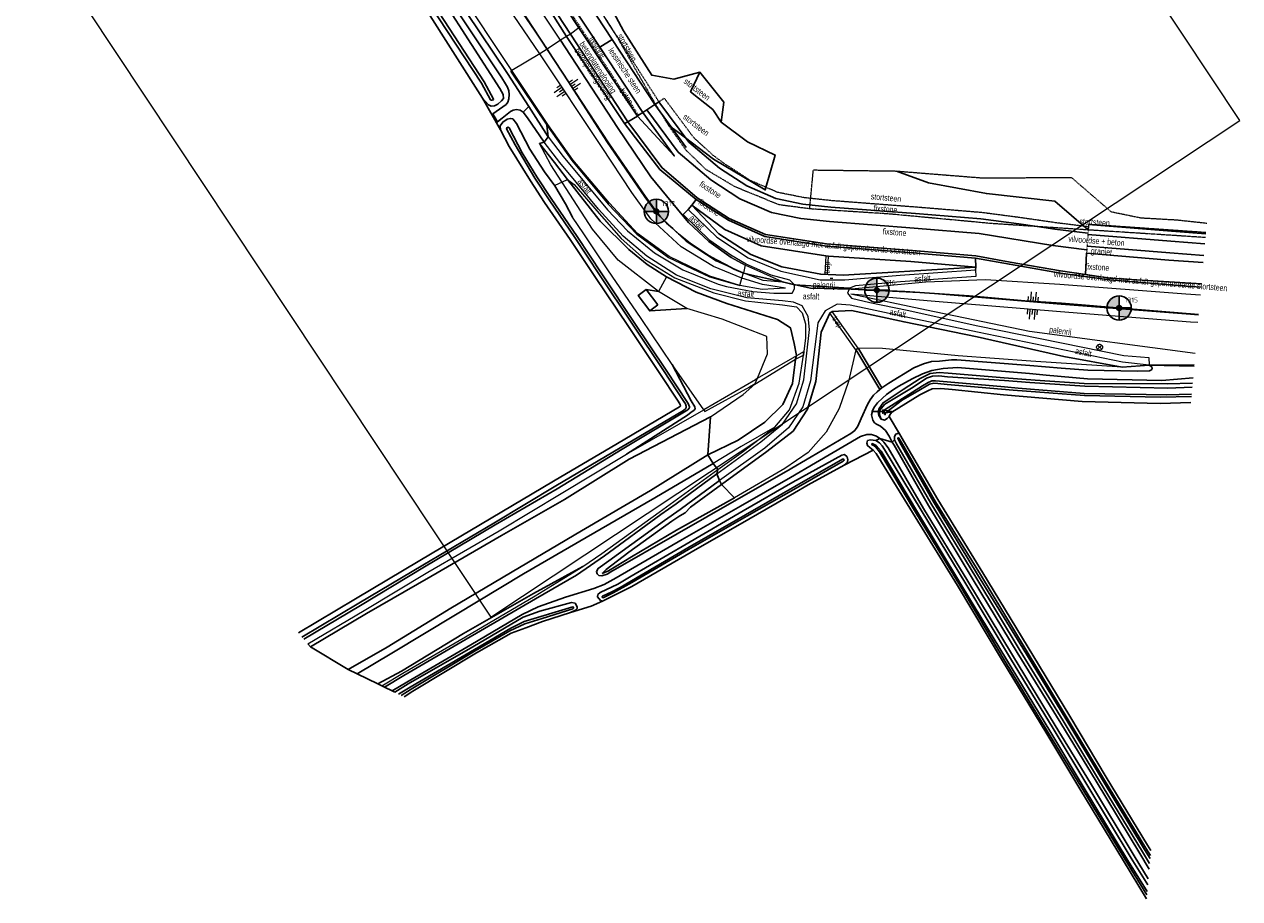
# Model space of a CAD drawing. Header units: metres. Extents: x 62183 to 64315, y 386037 to 389216.
# Tile 6 of 21: x 63800 to 64301, y 386037 to 386397. Entities that reach past the tile are written whole.
import ezdxf
from ezdxf.enums import TextEntityAlignment as Align

# ---------------------------------------------------------------- set-up
doc = ezdxf.new("R2010")
doc.units = ezdxf.units.M
for name, pattern in [('BORDER', [1.75, 0.5, -0.25, 0.5, -0.25, 0, -0.25]), ('DOT', [0.25, 0, -0.25]), ('HIDDEN', [0.375, 0.25, -0.125]), ('PHANTOM2', [1.25, 0.625, -0.125, 0.125, -0.125, 0.125, -0.125])]:
    doc.linetypes.add(name, pattern=pattern)
doc.layers.get('0').update_dxf_attribs({"linetype": 'CONTINUOUS'})
for name, color, linetype in [('0 @ 0.5', 7, 'CONTINUOUS'), ('0 @ 1', 7, 'CONTINUOUS'), ('0 @ 5', 7, 'CONTINUOUS'), ('BS-BINNENKRUINLIJN-KPN', 253, 'CONTINUOUS'), ('BS-BINNENTEENLIJN-KPN', 253, 'CONTINUOUS'), ('BS-INSTEEK-SLOOT-KPN', 253, 'CONTINUOUS'), ('BS-OVERIG-KPN', 253, 'CONTINUOUS'), ('BS-SCHEIDINGSL-TALUDBEKL-NTZ', 253, 'CONTINUOUS'), ('BS-SCHEIDINGSLIJN-TALUDBEKL', 253, 'CONTINUOUS'), ('BS-STORTSTEENLIJN', 253, 'CONTINUOUS'), ('BS-VLAKAFSLUITING', 253, 'CONTINUOUS'), ('BS-WATERLIJN-KPN', 253, 'CONTINUOUS'), ('DWARSPROFIEL_LOKATIE', 1, 'CONTINUOUS'), ('THEORETISCHE_NULLIJN', 1, 'CONTINUOUS')]:
    doc.layers.add(name, color=color, linetype=linetype)
for name, color, linetype, lineweight in [('BS-BETONBAND', 253, 'BORDER', 0), ('BS-Dijkpaal', 2, 'CONTINUOUS', 25), ('BS-Dijkpaalnr', 6, 'CONTINUOUS', 25), ('BS-KANT-KREUKELBERM', 35, 'PHANTOM2', 0), ('BS-KANT-VERHARDING', 253, 'CONTINUOUS', 0), ('BS-KRUINLIJN', 253, 'CONTINUOUS', 0), ('BS-OVERIGE-LIJNEN', 253, 'CONTINUOUS', 0), ('BS-OVERIGE-TEKSTEN', 253, 'CONTINUOUS', 0), ('BS-PERKOENRIJ', 203, 'DOT', 5), ('BS-RASTER', 253, 'RASTER', 0), ('BS-TEENLIJN', 1, 'CONTINUOUS', 0), ('BS-TEENSCHOT-GECONSTRUEERD', 11, 'HIDDEN', 13), ('BS-TRAP-CONTOUR', 253, 'CONTINUOUS', 0), ('BS-TUSSENBERM', 253, 'CONTINUOUS', 0), ('BS-VERKEERSBORD-BEHEER-WK', 253, 'CONTINUOUS', 0), ('BS-ZANDLIJN', 2, 'HIDDEN', 20), ('TB-SNIJLIJNEN', 1, 'CONTINUOUS', 15)]:
    doc.layers.add(name, color=color, linetype=linetype, lineweight=lineweight)
doc.styles.add('ISO', font='isocp.shx', dxfattribs={"height": 2.5})
doc.linetypes.add('RASTER', pattern='A,3,-2,[200,RASTER,S=0.75,R=0,X=0,Y=0],-2,3', length=10)

# ---------------------------------------------------------------- blocks, each defined once
blk = doc.blocks.new('17', base_point=(65397.449219, 405320.3125))
at = {"layer": 'BS-VERKEERSBORD-BEHEER-WK'}
blk.add_lwpolyline([(65397.292969, 405319.84375), (65397.167969, 405319.90625), (65397.042969, 405320.03125), (65396.980469, 405320.15625), (65396.949219, 405320.28125), (65396.949219, 405320.34375), (65396.980469, 405320.46875), (65397.042969, 405320.59375), (65397.167969, 405320.71875), (65397.292969, 405320.78125), (65397.417969, 405320.8125), (65397.480469, 405320.8125), (65397.605469, 405320.78125), (65397.730469, 405320.71875), (65397.855469, 405320.59375), (65397.917969, 405320.46875), (65397.949219, 405320.34375), (65397.949219, 405320.28125), (65397.917969, 405320.15625), (65397.855469, 405320.03125), (65397.730469, 405319.90625), (65397.605469, 405319.84375), (65397.480469, 405319.8125), (65397.417969, 405319.8125)], close=True, dxfattribs=at)
for points in [[(65397.792969, 405320.65625), (65397.105469, 405319.96875)], [(65397.105469, 405320.65625), (65397.792969, 405319.96875)]]:
    blk.add_lwpolyline(points, dxfattribs=at)
blk = doc.blocks.new('PIJLTJE')
at = {"layer": 'DWARSPROFIEL_LOKATIE'}
blk.add_line((0, 4.69), (0, 0), dxfattribs=at)
blk.add_lwpolyline([(0, 8.9), (-0.7, 4.69), (0.7, 4.69)], close=True, dxfattribs=at)
blk = doc.blocks.new('dijkpaal')
at = {"layer": 'BS-Dijkpaal'}
h = blk.add_hatch(color=256, dxfattribs=at)
h.paths.add_polyline_path([(0, 0), (0, 1, 0.414214), (-1, 0)])
h.paths.add_polyline_path([(1, 0), (0, 0), (0, -1, 0.414214)])
for p, q in [((-1, 0), (1, 0)), ((0, -1), (0, 1))]:
    blk.add_line(p, q, dxfattribs=at)
blk.add_circle((0, 0), 1, dxfattribs=at)
blk = doc.blocks.new('*U332')
at = {"layer": '0 @ 0.5', "xscale": 0.5, "yscale": 0.5, "zscale": 0.5}
blk.add_blockref('dijkpaal', (64060.662, 386319.986), dxfattribs=at)
at = {"layer": '0 @ 1'}
blk.add_blockref('dijkpaal', (64060.662, 386319.986), dxfattribs=at)
at = {"layer": '0 @ 5', "xscale": 5, "yscale": 5, "zscale": 5}
blk.add_blockref('dijkpaal', (64060.662, 386319.986), dxfattribs=at)
blk = doc.blocks.new('*U333')
at = {"layer": '0 @ 0.5', "xscale": 0.5, "yscale": 0.5, "zscale": 0.5}
blk.add_blockref('dijkpaal', (64151.451, 386287.54), dxfattribs=at)
at = {"layer": '0 @ 1'}
blk.add_blockref('dijkpaal', (64151.451, 386287.54), dxfattribs=at)
at = {"layer": '0 @ 5', "xscale": 5, "yscale": 5, "zscale": 5}
blk.add_blockref('dijkpaal', (64151.451, 386287.54), dxfattribs=at)
blk = doc.blocks.new('*U334')
at = {"layer": '0 @ 0.5', "xscale": 0.5, "yscale": 0.5, "zscale": 0.5}
blk.add_blockref('dijkpaal', (64251.177, 386280.223), dxfattribs=at)
at = {"layer": '0 @ 1'}
blk.add_blockref('dijkpaal', (64251.177, 386280.223), dxfattribs=at)
at = {"layer": '0 @ 5', "xscale": 5, "yscale": 5, "zscale": 5}
blk.add_blockref('dijkpaal', (64251.177, 386280.223), dxfattribs=at)
blk = doc.blocks.new('S04')
at = {"color": 0}
for p, q in [((-2.01, 0), (-2.01, 2.01)), ((-1, 0), (-1, 4.01)), ((0, 0), (0, 2.01)), ((1, 0), (1, 4.01)), ((2.01, 0), (2.01, 2.01))]:
    blk.add_line(p, q, dxfattribs=at)

msp = doc.modelspace()

# ---------------------------------------------------------------- linework, layer by layer
at = {"layer": 'BS-BETONBAND'}
msp.add_polyline3d([(64053.38, 386359.57, 0), (64029.26, 386396.03, 0), (64013.92, 386419.06, 0), (63985.36, 386461.96, 0), (63958.34, 386502.82, 0), (63933.29, 386540.39, 0), (63903.95, 386584.64, 0), (63874.76, 386628.61, 0), (63847.8, 386668.96, 0), (63823.13, 386706.02, 0), (63787.95, 386759.09, 0)], dxfattribs=at)
at = {"layer": 'BS-BINNENKRUINLIJN-KPN'}
for points in [[(64153.28, 386234.37, 0), (64152.23, 386235.89, 0), (64152.04, 386237.5, 0), (64152.37, 386238.75, 0), (64154, 386241.17, 0), (64162.31, 386246.62, 0), (64169.25, 386251.12, 0), (64173.4, 386253.16, 0), (64177.04, 386253.64, 0), (64180.79, 386253.32, 0), (64203.81, 386251.49, 0), (64216.58, 386250.48, 0)], [(64281.39, 386249.21, 0), (64271.12, 386248.98, 0), (64236.82, 386249.15, 0), (64216.58, 386250.48, 0)], [(63933.86, 386131.23, 0), (63949.9, 386140.52, 0), (63976.05, 386156.53, 0), (64004.27, 386173.26, 0), (64029.9, 386188.43, 0), (64058.3, 386205, 0), (64081.79, 386219.69, 0)], [(63937.47, 386129.48, 0), (63951.76, 386138.03, 0), (63978.02, 386153.87, 0), (64006, 386170.75, 0), (64031.79, 386185.61, 0), (64060.01, 386202.04, 0), (64083.99, 386216.18, 0)], [(64038.38, 386170.88, 0), (64040.05, 386172.51, 0), (64049.27, 386179.62, 0), (64067.05, 386192.46, 0), (64070.3, 386194.63, 0), (64072.48, 386195.77, 0), (64074.69, 386198.14, 0), (64087.44, 386207.55, 0)]]:
    msp.add_polyline3d(points, dxfattribs=at)
at = {"layer": 'BS-BINNENTEENLIJN-KPN'}
for points in [[(63918.28, 386140.59, 0), (63941.36, 386154.35, 0), (63967.76, 386169.64, 0), (63996.9, 386186.51, 0), (64022.89, 386201.26, 0), (64049.52, 386217.99, 0), (64082.95, 386235.43, 0)], [(64092.79, 386202.07, 0), (64073.9, 386191.49, 0), (64068.95, 386188.63, 0), (64050.49, 386177.64, 0), (64040.9, 386171.96, 0), (64038.38, 386170.88, 0)], [(63946, 386125.33, 0), (63955.74, 386130.54, 0), (63981.25, 386146.18, 0), (64010.11, 386162.59, 0), (64030.34, 386173.72, 0)]]:
    msp.add_polyline3d(points, dxfattribs=at)
at = {"layer": 'BS-INSTEEK-SLOOT-KPN'}
for points in [[(63965.59, 386403.58, 0), (63989.16, 386366.68, 0), (63991.6, 386363.9, 0), (63992.68, 386363.35, 0), (63994.06, 386363.54, 0), (63995.42, 386364.21, 0), (63996.96, 386365.59, 0), (63997.78, 386366.56, 0), (63997.6, 386368.21, 0), (63996.18, 386370.63, 0), (63972.86, 386406.93, 0)], [(64014.66, 386336.23, 0), (64008.56, 386345.6, 0), (64003.13, 386356.2, 0), (64001.54, 386358.07, 0), (64000.5, 386358.3, 0), (63999.28, 386357.94, 0), (63997.41, 386356.8, 0), (63996.35, 386355.28, 0), (63996.47, 386353.58, 0), (64000.08, 386346.75, 0), (64008.8, 386332.54, 0)], [(64026.18, 386317.68, 0), (64023.29, 386323.13, 0), (64018.92, 386330.49, 0), (64014.66, 386336.23, 0)], [(64008.8, 386332.54, 0), (64014.57, 386323.69, 0), (64025.15, 386308.41, 0), (64035.4, 386293.2, 0), (64049.18, 386272.54, 0), (64061.86, 386253.61, 0), (64069.65, 386241.77, 0), (64070.49, 386240.39, 0), (64070.62, 386239.83, 0), (64070.25, 386239.46, 0), (64044.69, 386224.33, 0), (64018.34, 386208.9, 0), (63992.68, 386193.68, 0), (63963.27, 386176.23, 0), (63936.83, 386160.45, 0), (63913.29, 386146.37, 0)], [(64048.34, 386220.04, 0), (64073.5, 386236.1, 0), (64075.04, 386237.28, 0), (64076.09, 386238.04, 0), (64076.63, 386238.71, 0), (64076.5, 386239.52, 0), (64075.02, 386242.02, 0), (64067.2, 386256.93, 0)], [(64203.59, 386244.49, 0), (64182.4, 386246.64, 0), (64177.71, 386247.1, 0), (64174.15, 386246.88, 0), (64172.41, 386246.12, 0), (64169.17, 386244.41, 0), (64157.64, 386237.35, 0), (64156.8, 386236.2, 0), (64156.46, 386235.52, 0), (64155.69, 386234.66, 0), (64154.56, 386234, 0), (64153.28, 386234.37, 0), (64152.76, 386235.48, 0), (64152.5, 386236.65, 0), (64152.5, 386237.98, 0), (64154.76, 386240.58, 0), (64166.45, 386247.59, 0), (64171.81, 386251.3, 0), (64174.31, 386252.07, 0), (64176.89, 386252.26, 0), (64180.53, 386251.82, 0), (64203.96, 386250.37, 0), (64214.48, 386249.51, 0)], [(64281.24, 386247.57, 0), (64271.24, 386247.22, 0), (64237.01, 386248.01, 0), (64214.48, 386249.51, 0)], [(64203.59, 386244.49, 0), (64236, 386241.74, 0), (64268.07, 386240.93, 0), (64280.68, 386241.25, 0)], [(64151.14, 386220.32, 0), (64149.94, 386221.66, 0), (64148.52, 386222.7, 0), (64147.6, 386223.55, 0), (64147.34, 386224.57, 0), (64147.59, 386225.59, 0), (64148.85, 386225.94, 0), (64151.07, 386225.65, 0), (64152.57, 386224.7, 0), (64153.63, 386223.41, 0), (64154.6, 386221.91, 0)], [(64159.56, 386224.2, 0), (64158.68, 386225.9, 0), (64158.66, 386227.24, 0), (64159.25, 386228.23, 0), (64160.13, 386228.53, 0), (64160.79, 386228.31, 0), (64161.36, 386227.45, 0), (64162.38, 386225.49, 0)], [(64262.96, 386042.56, 0), (64256.17, 386053.55, 0), (64238.29, 386083.21, 0), (64223.96, 386107.04, 0), (64206.42, 386135.89, 0), (64188.03, 386166.56, 0), (64169.62, 386196.89, 0), (64154.6, 386221.91, 0)], [(64159.56, 386224.2, 0), (64173.64, 386199.83, 0), (64192.17, 386169.26, 0), (64210.43, 386139.05, 0), (64228.17, 386110.1, 0), (64242.68, 386085.98, 0), (64260.77, 386056.17, 0), (64263.74, 386051.33, 0)], [(64264.22, 386056.75, 0), (64262.92, 386058.89, 0), (64245.79, 386086.95, 0), (64230.87, 386112.04, 0), (64213.29, 386141.01, 0), (64195.07, 386171.12, 0), (64176.5, 386201.35, 0), (64162.38, 386225.49, 0)], [(64117.54, 386204.02, 0), (64098.8, 386193.2, 0), (64074.94, 386179.59, 0), (64050.64, 386165.47, 0), (64038.56, 386159.48, 0), (64037.72, 386159.7, 0), (64036.46, 386161.18, 0), (64036.59, 386162.16, 0), (64037.5, 386163.02, 0), (64044.84, 386166.47, 0), (64050.25, 386169.73, 0), (64072.92, 386182.95, 0), (64096.45, 386196.63, 0), (64116.88, 386208.4, 0), (64137.05, 386219.63, 0)], [(64123.12, 386207.4, 0), (64138, 386215.44, 0), (64139.17, 386216.46, 0), (64139.55, 386217.62, 0), (64139.25, 386218.84, 0), (64138.15, 386219.85, 0), (64137.05, 386219.63, 0)], [(64151.14, 386220.32, 0), (64166.13, 386195.97, 0), (64184.67, 386165.95, 0), (64203.17, 386134.93, 0), (64221.03, 386105.53, 0), (64234.96, 386082.18, 0), (64252.96, 386052.45, 0), (64262.45, 386036.88, 0)], [(64117.54, 386204.02, 0), (64123.12, 386207.4, 0)], [(63956.84, 386120.06, 0), (63960.46, 386122.33, 0), (63986.68, 386138.13, 0), (64000.91, 386146.32, 0), (64006.87, 386148.44, 0), (64013.86, 386151.1, 0), (64025.31, 386154.8, 0), (64027.43, 386155.77, 0), (64028.02, 386156.38, 0), (64028.01, 386157.11, 0), (64027.2, 386158.6, 0), (64025.71, 386158.93, 0), (64012.7, 386155.27, 0), (64005.77, 386152.9, 0), (63985.09, 386140.62, 0), (63958.5, 386125.34, 0), (63952.99, 386121.93, 0)]]:
    msp.add_polyline3d(points, dxfattribs=at)
at = {"layer": 'BS-KANT-KREUKELBERM'}
for points in [[(63656.19, 386978.1, 0), (63667.98, 386959.67, 0), (63688.03, 386929.65, 0), (63708.49, 386898.44, 0), (63730.36, 386864.72, 0), (63746.35, 386840.2, 0), (63769.05, 386807.21, 0), (63790.73, 386774.39, 0), (63812.67, 386742.17, 0), (63830.18, 386715.68, 0), (63858.14, 386673.38, 0), (63873.84, 386650.09, 0), (63890.87, 386624.77, 0), (63909.72, 386595.9, 0), (63936.35, 386556.4, 0), (63958.56, 386521.44, 0), (63985.77, 386480.39, 0), (64016.41, 386434.82, 0), (64044.27, 386392.2, 0), (64060.26, 386364.14, 0), (64065.74, 386355.34, 0)], [(64286.74, 386309.2, 0), (64274.31, 386310.03, 0), (64238.42, 386312.34, 0), (64217.45, 386313.73, 0), (64198.46, 386315, 0), (64156.52, 386318.92, 0), (64123.79, 386321.04, 0)]]:
    msp.add_polyline3d(points, dxfattribs=at)
at = {"layer": 'BS-KANT-VERHARDING'}
for points in [[(64085.59, 386211.88, 0), (64103.68, 386225.02, 0), (64112.63, 386232.42, 0), (64118.37, 386240.7, 0), (64121.35, 386250.65, 0), (64123.75, 386271.31, 0), (64123.17, 386276.68, 0), (64120.72, 386281.08, 0), (64117.07, 386282.54, 0), (64112.61, 386283.11, 0), (64097.9, 386284.34, 0), (64083.13, 386288.07, 0), (64069.01, 386293.74, 0), (64056.81, 386301.58, 0), (64047.04, 386309.77, 0), (64036.87, 386320.87, 0), (64027.69, 386332.03, 0), (64020.88, 386340.19, 0), (64014.53, 386348.57, 0)], [(64016.18, 386350.68, 0), (64022.35, 386342.65, 0), (64040.61, 386320.67, 0), (64048.8, 386311.98, 0), (64059.91, 386302.88, 0), (64071.51, 386295.93, 0), (64086.08, 386290.04, 0), (64089.5, 386289.08, 0), (64100.43, 386287.06, 0), (64109.05, 386286.32, 0), (64116.58, 386286.36, 0), (64117.58, 386288.03, 0), (64117.6, 386289.78, 0), (64115.64, 386291.69, 0), (64107.96, 386293.69, 0), (64097.65, 386298.26, 0), (64091.26, 386301.9, 0), (64082.65, 386307.98, 0), (64071.71, 386318.75, 0), (64073.75, 386320.84, 0), (64085.51, 386309.36, 0), (64098.47, 386300.84, 0), (64111.97, 386295.36, 0), (64128.1, 386291.81, 0), (64138.26, 386291.87, 0), (64161, 386293.71, 0), (64191.99, 386295.93, 0), (64192.19, 386293.16, 0), (64161.18, 386290.95, 0), (64142.69, 386289.29, 0), (64140.18, 386288.42, 0), (64139.39, 386286.29, 0), (64140.94, 386284.32, 0), (64148.51, 386282.45, 0), (64163.87, 386279.3, 0), (64193.01, 386272.9, 0), (64253.06, 386260.61, 0), (64263.45, 386259.79, 0), (64263.57, 386256.62, 0), (64252.54, 386257.83, 0), (64192.86, 386270.31, 0), (64163, 386276.54, 0), (64140.41, 386281.42, 0), (64135.07, 386281.77, 0), (64130.13, 386279.04, 0), (64127.11, 386274.08, 0), (64126.72, 386270.72, 0), (64124.11, 386250.16, 0), (64120.98, 386239.49, 0), (64115.08, 386230.8, 0), (64105.28, 386222.53, 0), (64086.66, 386209.1, 0)]]:
    msp.add_polyline3d(points, dxfattribs=at)
at = {"layer": 'BS-KRUINLIJN'}
for points in [[(64113.82, 386288.39, 0), (64104.34, 386289.83, 0), (64095.92, 386292.5, 0), (64084.19, 386297.34, 0), (64070.84, 386305.4, 0), (64058.43, 386316.92, 0), (64050.55, 386327.75, 0), (64038.05, 386346.78, 0), (64012.73, 386384.94, 0), (63997.45, 386407.38, 0), (63979.66, 386434.85, 0), (63957.69, 386468.33, 0), (63942.3, 386490.53, 0), (63915.96, 386529.61, 0), (63894.03, 386563.24, 0), (63871.2, 386597.4, 0), (63846.59, 386634.84, 0), (63825.36, 386666.25, 0), (63807.03, 386694.4, 0), (63784.71, 386727.83, 0)], [(63787.89, 386729.55, 0), (63809.68, 386696.33, 0), (63828.16, 386668.92, 0), (63849.5, 386636.07, 0), (63873.73, 386598.76, 0), (63873.73, 386598.75, 0), (63892.51, 386571.51, 0), (63897.05, 386564.93, 0), (63919.12, 386531.46, 0), (63947.06, 386490.56, 0), (63960.03, 386469.93, 0), (63982.36, 386436.79, 0), (64000.46, 386409.22, 0), (64015.67, 386386.76, 0), (64040.15, 386348.8, 0), (64055.79, 386325.98, 0), (64060.89, 386319.14, 0), (64072.88, 386307.74, 0), (64085.23, 386299.64, 0), (64096.53, 386294.73, 0), (64104.53, 386291.62, 0), (64112.59, 386290.97, 0)], [(64283.61, 386274.17, 0), (64280.52, 386274.39, 0), (64227.05, 386278.59, 0), (64172.13, 386283.2, 0), (64140.74, 386285.92, 0)], [(64140.96, 386287.92, 0), (64171.94, 386286.41, 0), (64227.35, 386281.84, 0), (64280.58, 386277.69, 0), (64283.9, 386277.44, 0)], [(64109.39, 386231.06, 0), (64095.62, 386223.22, 0), (64083.99, 386216.18, 0)]]:
    msp.add_polyline3d(points, dxfattribs=at)
at = {"layer": 'BS-OVERIG-KPN'}
for points in [[(64008.14, 386363.18, 0), (63999.38, 386376.8, 0), (63976.86, 386410.47, 0), (63946.62, 386455.97, 0), (63929.85, 386481.1, 0), (63909.94, 386511.16, 0), (63885.7, 386547.75, 0), (63863.8, 386580.54, 0), (63839.94, 386616.63, 0), (63818.77, 386648.87, 0)], [(64014.53, 386348.57, 0), (64007.64, 386358.59, 0), (64005.86, 386360.9, 0), (64004.56, 386361.68, 0), (64003.04, 386361.92, 0), (64001.78, 386361.75, 0), (64000.57, 386361.13, 0), (63997.2, 386358.46, 0), (63995.33, 386356.86, 0), (63993.29, 386360.2, 0), (63998.86, 386364.08, 0), (63999.53, 386365.01, 0), (63999.94, 386366.38, 0), (64000.05, 386368.14, 0), (63999.87, 386369.71, 0), (63999.45, 386371.12, 0), (63998.5, 386372.61, 0), (63997.07, 386375.07, 0), (63974.56, 386408.98, 0)], [(63996.47, 386353.58, 0), (63989.16, 386366.68, 0)], [(64005.86, 386360.9, 0), (64008.14, 386363.18, 0)], [(64016.18, 386350.68, 0), (64008.14, 386363.18, 0)], [(64143.72, 386263.69, 0), (64142.75, 386263.02, 0)], [(64143.13, 386262.43, 0), (64142.75, 386263.02, 0)], [(64143.13, 386262.43, 0), (64152.62, 386246.63, 0)], [(64144.05, 386263.18, 0), (64143.72, 386263.69, 0)], [(64153.51, 386247.28, 0), (64144.05, 386263.18, 0)], [(64086.66, 386209.1, 0), (64070.47, 386197.27, 0), (64064.08, 386192.72, 0), (64041.17, 386176.09, 0), (64036.77, 386172.95, 0), (64035.98, 386171.66, 0), (64036.26, 386170.65, 0), (64037.05, 386169.96, 0), (64038.16, 386169.82, 0), (64040.4, 386170.57, 0), (64041.98, 386171.51, 0), (64069.3, 386187.15, 0), (64093.62, 386201.13, 0), (64114.07, 386212.89, 0), (64124.35, 386218.89, 0), (64140.77, 386228.49, 0), (64142.34, 386229.77, 0), (64143.61, 386231.59, 0), (64144.96, 386234.73, 0), (64147.62, 386240.45, 0), (64148.67, 386242.44, 0), (64150.09, 386244.29, 0), (64151.53, 386245.7, 0), (64152.62, 386246.63, 0), (64153.51, 386247.28, 0), (64156.34, 386249.23, 0), (64166.71, 386255.57, 0), (64170.62, 386257.26, 0), (64173.89, 386258.15, 0), (64177.21, 386258.36, 0), (64182.15, 386258.84, 0), (64184.36, 386258.89, 0), (64214.44, 386256.57, 0), (64227.25, 386255.4, 0)], [(64263.57, 386256.62, 0), (64264.61, 386255.93, 0), (64264.78, 386255.32, 0), (64264.49, 386254.75, 0), (64263.69, 386254.36, 0), (64258.65, 386254.12, 0), (64238.32, 386254.55, 0), (64227.25, 386255.4, 0)], [(64282.01, 386256.19, 0), (64263.57, 386256.62, 0)], [(64102.35, 386251.3, 0), (64101.48, 386250.63, 0)], [(64160.5, 386248.07, 0), (64165.98, 386251.06, 0), (64170.27, 386253.04, 0), (64174.1, 386254.43, 0), (64178.67, 386255.28, 0), (64184.6, 386255.63, 0), (64214.24, 386253.29, 0), (64221.09, 386252.56, 0)], [(64221.09, 386252.56, 0), (64238.14, 386251.06, 0), (64268.73, 386250.36, 0), (64281.59, 386251.5, 0)], [(64101.17, 386248.85, 0), (64099.18, 386247.74, 0)], [(64160.5, 386248.07, 0), (64158.24, 386246.66, 0), (64155.36, 386244.55, 0), (64153.8, 386243.13, 0), (64151.75, 386241.1, 0), (64150.46, 386239.51, 0), (64149.74, 386238.19, 0)], [(64158.59, 386223.75, 0), (64157.81, 386224.99, 0), (64156.5, 386227.36, 0), (64154.99, 386229.71, 0), (64152.93, 386231.52, 0), (64151.3, 386232.33, 0), (64150.53, 386232.9, 0), (64149.8, 386233.99, 0), (64149.3, 386236.22, 0), (64149.74, 386238.19, 0)], [(64160.79, 386228.31, 0), (64156.46, 386235.52, 0)], [(64156.05, 386222.58, 0), (64154.34, 386224.94, 0), (64152.72, 386226.49, 0), (64151.26, 386227.44, 0), (64149.3, 386228.07, 0), (64147.3, 386228.09, 0), (64144.69, 386227.24, 0), (64126.19, 386216.38, 0), (64115.84, 386210.41, 0), (64095.28, 386198.55, 0), (64071.32, 386184.82, 0), (64044.13, 386169.11, 0), (64039.18, 386166.32, 0), (64034.97, 386164.62, 0), (64023.3, 386161.14, 0), (64011.97, 386157.06, 0), (64005.42, 386153.91, 0), (63984.36, 386141.52, 0), (63957.94, 386126.11, 0), (63951.85, 386122.49, 0)], [(64138, 386215.44, 0), (64149.94, 386221.66, 0)], [(64156.05, 386222.58, 0), (64170.68, 386197.62, 0), (64188.86, 386167.7, 0), (64207.34, 386137.22, 0), (64224.86, 386108.23, 0), (64239.4, 386084.42, 0), (64257.36, 386054.57, 0), (64263.18, 386045.02, 0)], [(64263.54, 386049.1, 0), (64259.66, 386055.51, 0), (64241.69, 386085.29, 0), (64227.17, 386109.22, 0), (64209.21, 386138.28, 0), (64191.14, 386168.24, 0), (64172.74, 386198.88, 0), (64158.59, 386223.75, 0)], [(63948.69, 386124.02, 0), (63956.67, 386128.84, 0), (63982.36, 386143.79, 0), (64010.92, 386160.47, 0), (64027.78, 386170.17, 0), (64033.6, 386174.11, 0), (64039.29, 386178.06, 0), (64062.56, 386195.15, 0), (64068.82, 386199.56, 0), (64085.59, 386211.88, 0)], [(64038.56, 386159.48, 0), (64033.88, 386157.37, 0), (64025.31, 386154.8, 0)]]:
    msp.add_polyline3d(points, dxfattribs=at)
msp.add_polyline3d([(64061.22, 386281.44, 0), (64057.93, 386278.99, 0), (64053.19, 386285.36, 0), (64056.48, 386287.81, 0)], close=True, dxfattribs=at)
at = {"layer": 'BS-OVERIGE-LIJNEN'}
msp.add_polyline3d([(64133.3, 386292.29, 0), (64132.15, 386292.39, 0)], dxfattribs=at)
at = {"layer": 'BS-PERKOENRIJ'}
for points in [[(64238.42, 386312.34, 0), (64238.32, 386310.99, 0), (64238.33, 386310.43, 0), (64237.95, 386305.65, 0), (64237.79, 386302.81, 0)], [(64259.76, 386313.11, 0), (64274.63, 386312.07, 0), (64286.91, 386311.2, 0)]]:
    msp.add_polyline3d(points, dxfattribs=at)
at = {"layer": 'BS-RASTER'}
for points in [[(64029.26, 386396.03, 0), (64028.71, 386395.58, 0), (64025.33, 386392.97, 0), (64023.65, 386392.05, 0)], [(64023.65, 386392.05, 0), (64021.23, 386390.58, 0), (64015.67, 386386.76, 0)], [(64015.67, 386386.76, 0), (64012.73, 386384.94, 0), (64001.17, 386378.08, 0), (64000.68, 386377.8, 0), (64015.56, 386355.57, 0), (64025.94, 386340.93, 0), (64040.87, 386322.99, 0), (64052.66, 386310.64, 0), (64065.64, 386300.98, 0), (64082.57, 386292.98, 0), (64095.01, 386289.42, 0), (64095.92, 386292.5, 0), (64096.53, 386294.73, 0)], [(64021.23, 386390.58, 0), (64044.68, 386354.59, 0), (64058.33, 386334.18, 0), (64073.95, 386315.49, 0), (64082.26, 386307.56, 0), (64091.51, 386300.99, 0), (64097.27, 386297.8, 0)], [(64019, 386330.74, 0), (64022.08, 386332.13, 0), (64024.06, 386333.16, 0)], [(64024.06, 386333.16, 0), (64026.81, 386331.05, 0), (64036.1, 386320.24, 0), (64046.12, 386308.87, 0), (64055.73, 386300.26, 0), (64068.25, 386292.64, 0), (64084.3, 386286.4, 0), (64097.39, 386283.11, 0), (64112.64, 386281.44, 0), (64118.31, 386280.75, 0), (64120.75, 386278.15, 0), (64122.1, 386273.65, 0), (64122, 386267.92, 0), (64121.35, 386262.34, 0)], [(64067.2, 386256.93, 0), (64054.45, 386275.86, 0), (64040.7, 386295.86, 0), (64030.83, 386310.75, 0), (64026.18, 386317.68, 0)], [(64097.27, 386297.8, 0), (64096.53, 386294.73, 0)], [(64064.78, 386293.09, 0), (64061.57, 386287.02, 0)], [(64085.91, 386213.62, 0), (64096.54, 386221.17, 0), (64109.39, 386231.06, 0), (64115.41, 386238.24, 0), (64119.49, 386249.21, 0), (64121.18, 386260.76, 0)], [(64101.17, 386248.85, 0), (64117.96, 386259.08, 0), (64121.18, 386260.76, 0)], [(64102.35, 386251.3, 0), (64121.35, 386262.34, 0)], [(64080.18, 386238.24, 0), (64067.2, 386256.93, 0)], [(64101.48, 386250.63, 0), (64080.18, 386238.24, 0)], [(64080.18, 386238.24, 0), (64080.56, 386237.54, 0), (64099.18, 386247.74, 0)], [(64048.34, 386220.04, 0), (64080.18, 386238.24, 0)], [(63917.22, 386141.81, 0), (63940.41, 386155.66, 0), (63966.65, 386171.43, 0), (63996.01, 386188.48, 0), (64021.54, 386203.75, 0), (64048.34, 386220.04, 0)], [(64030.34, 386173.72, 0), (64038.29, 386179.02, 0), (64061.76, 386196.1, 0), (64085.91, 386213.62, 0)], [(63947.62, 386124.54, 0), (63956.35, 386129.72, 0), (63982.07, 386144.75, 0), (64010.82, 386161.64, 0), (64030.34, 386173.72, 0)]]:
    msp.add_polyline3d(points, dxfattribs=at)
at = {"layer": 'BS-SCHEIDINGSL-TALUDBEKL-NTZ'}
for points in [[(64217.45, 386313.73, 0), (64209.82, 386314.84, 0), (64194.21, 386316.87, 0), (64167.29, 386319.1, 0), (64132.48, 386321.78, 0), (64121, 386323.03, 0), (64109.86, 386325.24, 0), (64097.93, 386330.47, 0), (64086.69, 386337.82, 0), (64074.09, 386348.56, 0), (64061.74, 386365.13, 0), (64060.26, 386364.14, 0)], [(64238.51, 386313.63, 0), (64238.42, 386312.34, 0)], [(64238.58, 386314.63, 0), (64272.73, 386311.82, 0), (64286.87, 386310.74, 0)]]:
    msp.add_polyline3d(points, dxfattribs=at)
at = {"layer": 'BS-SCHEIDINGSLIJN-TALUDBEKL'}
for points in [[(64060.08, 386364.03, 0), (64042.49, 386390.78, 0), (64036.15, 386400.41, 0), (64020.75, 386423.53, 0), (63992, 386466.51, 0), (63964.74, 386507.41, 0), (63939.82, 386544.68, 0), (63910.46, 386589, 0), (63881.39, 386633.02, 0), (63854.78, 386673.43, 0), (63829.9, 386710.64, 0), (63794.46, 386764.28, 0), (63765.29, 386807.66, 0), (63745.29, 386838.18, 0), (63727.64, 386864.76, 0), (63704.64, 386899.51, 0), (63676.6, 386940.93, 0), (63675.76, 386940.39, 0)], [(64285.04, 386290.15, 0), (64278.41, 386290.61, 0), (64247.4, 386292.51, 0), (64237.31, 386294.02, 0), (64227.06, 386295.55, 0), (64206.37, 386299.08, 0), (64192.17, 386301.73, 0), (64166.07, 386303.9, 0), (64130.74, 386306.62, 0), (64105.58, 386310.47, 0), (64090.65, 386317.01, 0), (64077.53, 386325.59, 0), (64062.89, 386338.07, 0), (64048.86, 386356.9, 0), (64025.33, 386392.97, 0), (64010.01, 386416.56, 0), (63981.37, 386459.39, 0), (63954.4, 386499.95, 0), (63929.15, 386538.02, 0), (63899.82, 386582.03, 0), (63870.62, 386625.54, 0), (63844.16, 386665.99, 0), (63818.56, 386703.12, 0), (63784.29, 386756.04, 0)], [(63789.47, 386760.95, 0), (63824.9, 386707.32, 0), (63849.78, 386670.12, 0), (63876.38, 386629.71, 0), (63905.45, 386585.69, 0), (63934.83, 386541.35, 0), (63959.75, 386504.08, 0), (63987.01, 386463.18, 0), (64015.76, 386420.2, 0), (64031.15, 386397.1, 0), (64037.36, 386387.65, 0), (64055.09, 386360.69, 0), (64068.01, 386342.82, 0), (64052.9, 386359.29, 0), (64028.71, 386395.58, 0), (64013.5, 386418.86, 0), (63984.86, 386461.72, 0), (63957.96, 386502.54, 0), (63932.81, 386540.14, 0), (63903.48, 386584.36, 0), (63874.3, 386628.25, 0), (63847.37, 386668.55, 0), (63822.74, 386705.74, 0), (63787.53, 386758.59, 0)], [(64284.92, 386288.78, 0), (64278.61, 386289.24, 0), (64247.21, 386291.83, 0), (64227.02, 386294.61, 0), (64206.04, 386298.21, 0), (64191.99, 386300.77, 0), (64166.06, 386302.91, 0), (64130.69, 386305.67, 0), (64105.3, 386309.68, 0), (64090.33, 386316.32, 0), (64077.06, 386324.89, 0), (64062.03, 386337.28, 0), (64047.5, 386356.19, 0), (64023.65, 386392.05, 0), (64008.76, 386415.81, 0), (63980.12, 386458.56, 0), (63952.7, 386498.89, 0), (63927.47, 386537.01, 0), (63900.66, 386577.13, 0), (63898.07, 386581.01, 0), (63869.16, 386624.74, 0), (63842.44, 386664.86, 0), (63817.49, 386702.31, 0), (63782.67, 386754.99, 0)], [(64037.36, 386387.65, 0), (64042.49, 386390.78, 0)], [(64087.3, 386356.81, 0), (64083.85, 386362, 0), (64074.76, 386369.3, 0), (64078.6, 386377.29, 0)], [(64060.26, 386364.14, 0), (64060.08, 386364.03, 0), (64056.74, 386361.8, 0), (64055.09, 386360.69, 0), (64053.38, 386359.57, 0), (64052.9, 386359.29, 0), (64048.86, 386356.9, 0), (64047.5, 386356.19, 0)], [(64237.87, 386304.19, 0), (64223.92, 386305.93, 0), (64193.57, 386310.9, 0), (64166.81, 386313.12, 0), (64131.92, 386315.8, 0), (64120.08, 386317.1, 0), (64108.06, 386319.49, 0), (64095.06, 386325.18, 0), (64083.09, 386333.01, 0), (64069.69, 386344.44, 0), (64056.74, 386361.8, 0)], [(64060.08, 386364.03, 0), (64072.87, 386346.34, 0)], [(64081.79, 386219.69, 0), (64094.3, 386225.75, 0), (64105.34, 386233.2, 0), (64112.76, 386240.44, 0), (64116.72, 386249.11, 0), (64117.96, 386259.08, 0), (64118.37, 386260.7, 0), (64117.35, 386265.62, 0), (64115.86, 386272.07, 0), (64110.54, 386275.48, 0), (64089.7, 386281.99, 0), (64076.99, 386286.78, 0), (64064.78, 386293.09, 0), (64056.86, 386298.08, 0), (64049.3, 386304.24, 0), (64037.52, 386316, 0), (64024.06, 386333.16, 0), (64018.7, 386340.07, 0), (64012.52, 386347.96, 0)], [(64238.42, 386312.34, 0), (64224.7, 386324.23, 0), (64196.51, 386327.35, 0), (64172.73, 386331.81, 0), (64159.48, 386336.63, 0)], [(64077.06, 386324.89, 0), (64075.32, 386322.61, 0), (64073.75, 386320.84, 0)], [(64238.32, 386310.99, 0), (64224.76, 386312.67, 0), (64217.45, 386313.73, 0)], [(64238.33, 386310.43, 0), (64272.41, 386307.74, 0), (64286.51, 386306.66, 0)], [(64237.31, 386294.02, 0), (64237.79, 386302.81, 0), (64271.61, 386299.9, 0), (64285.82, 386298.89, 0)], [(64237.95, 386305.65, 0), (64272.04, 386302.95, 0), (64286.08, 386301.88, 0)], [(64252.39, 386255.77, 0), (64228.43, 386260.2, 0), (64192.76, 386268.27, 0), (64162.64, 386274.46, 0), (64140.96, 386279.22, 0), (64133.06, 386278.76, 0), (64132.06, 386278.14, 0), (64128.45, 386270.31, 0), (64126.26, 386249.9, 0), (64122.94, 386238.49, 0), (64117, 386229.53, 0), (64106.19, 386221.1, 0), (64087.44, 386207.55, 0)]]:
    msp.add_polyline3d(points, dxfattribs=at)
msp.add_polyline3d([(64075.32, 386322.61, 0), (64086.42, 386310.77, 0), (64099.55, 386302.21, 0), (64112.31, 386297.11, 0), (64128.31, 386294.09, 0), (64137.62, 386293.74, 0), (64160.47, 386295.15, 0), (64192.17, 386297.01, 0), (64165.4, 386299.34, 0), (64131.49, 386301.59, 0), (64130.44, 386301.65, 0), (64103.79, 386305.84, 0), (64088.88, 386312.59, 0)], close=True, dxfattribs=at)
at = {"layer": 'BS-STORTSTEENLIJN'}
msp.add_polyline3d([(63796.38, 386778.45, 0), (63817.84, 386745.16, 0), (63834.91, 386719.29, 0), (63863.63, 386676.26, 0), (63878.7, 386653.18, 0), (63895.5, 386628.38, 0), (63913.23, 386598.23, 0), (63939.89, 386557.84, 0), (63964.12, 386525.33, 0), (63992.38, 386485.59, 0), (64023.17, 386439.29, 0), (64047.13, 386394.39, 0), (64058.76, 386376.07, 0), (64067.92, 386374.4, 0), (64078.6, 386377.29, 0), (64088.5, 386364.93, 0), (64087.3, 386356.81, 0), (64098.15, 386348.61, 0), (64109.6, 386343.19, 0), (64105.48, 386328.87, 0), (64084.14, 386341.53, 0), (64069.26, 386352.95, 0), (64065.74, 386355.34, 0)], dxfattribs=at)
at = {"layer": 'BS-TEENLIJN'}
for points in [[(64113.82, 386288.39, 0), (64104.25, 386287.87, 0), (64095.01, 386289.42, 0), (64082.68, 386293.28, 0), (64065.96, 386301.44, 0), (64052.95, 386310.89, 0), (64041.33, 386323.43, 0), (64026.27, 386341.26, 0), (64015.99, 386355.77, 0), (64001.17, 386378.08, 0), (63978.77, 386411.76, 0), (63948.44, 386457.21, 0), (63931.85, 386482.27, 0), (63911.74, 386512.48, 0), (63887.75, 386548.87, 0), (63865.94, 386581.56, 0), (63842.18, 386617.52, 0), (63820.28, 386650.1, 0), (63796.19, 386686.98, 0)], [(64082.95, 386235.43, 0), (64096.39, 386244.58, 0), (64101.17, 386248.85, 0), (64102.35, 386251.3, 0), (64106.38, 386261.3, 0), (64106.08, 386268.51, 0), (64087.76, 386275.63, 0), (64073.15, 386279.99, 0), (64061.57, 386287.02, 0), (64045, 386299.87, 0), (64034.32, 386312.62, 0), (64017.16, 386339.14, 0), (64012.52, 386347.96, 0)], [(64282.48, 386261.48, 0), (64214.24, 386270.47, 0), (64171.86, 386279.33, 0), (64140.74, 386285.92, 0)], [(64252.39, 386255.77, 0), (64214.86, 386258.35, 0), (64184.88, 386260.46, 0), (64153.79, 386263.55, 0), (64143.72, 386263.69, 0), (64142.75, 386263.02, 0), (64139.82, 386249.95, 0), (64135.92, 386238.78, 0), (64130.51, 386229.07, 0), (64123.19, 386220.7, 0), (64113.5, 386214.13, 0), (64092.79, 386202.07, 0)]]:
    msp.add_polyline3d(points, dxfattribs=at)
at = {"layer": 'BS-TEENSCHOT-GECONSTRUEERD'}
for points in [[(64083.92, 386343.18, 0), (64076.04, 386350.39, 0), (64063.95, 386366.6, 0), (64061.74, 386365.13, 0), (64038.35, 386401.69, 0), (64027.66, 386417.94, 0), (63994.18, 386468.44, 0), (63972.46, 386501.59, 0), (63942.83, 386546.73, 0), (63917.2, 386585.72, 0), (63884.29, 386634.96, 0), (63861.48, 386668.96, 0), (63832.66, 386712.36, 0), (63806.32, 386751.21, 0), (63768.15, 386809.24, 0)], [(64286.92, 386311.26, 0), (64274.58, 386312.12, 0), (64259.76, 386313.16, 0), (64238.58, 386314.63, 0), (64238.51, 386313.63, 0), (64225.11, 386315.3, 0), (64210.18, 386317.46, 0), (64194.56, 386319.5, 0), (64167.5, 386321.74, 0), (64132.78, 386324.41, 0), (64121.62, 386325.61, 0), (64110.61, 386327.81, 0), (64099.19, 386332.81, 0), (64088.28, 386339.95, 0), (64083.92, 386343.18, 0)]]:
    msp.add_polyline3d(points, dxfattribs=at)
at = {"layer": 'BS-TRAP-CONTOUR'}
for points in [[(64130.44, 386301.65, 0), (64129.98, 386294.21, 0), (64131.1, 386294.2, 0), (64131.49, 386301.59, 0)], [(64142.75, 386263.02, 0), (64132.06, 386278.14, 0)], [(64143.72, 386263.69, 0), (64133.06, 386278.76, 0)]]:
    msp.add_polyline3d(points, dxfattribs=at)
at = {"layer": 'BS-TUSSENBERM'}
for points in [[(64112.59, 386290.97, 0), (64097.27, 386297.8, 0), (64091.51, 386300.99, 0), (64082.26, 386307.56, 0), (64073.95, 386315.49, 0), (64058.33, 386334.18, 0), (64044.68, 386354.59, 0), (64021.23, 386390.58, 0), (64005.72, 386413.89, 0), (63977, 386456.62, 0), (63950.62, 386496.88, 0), (63924.84, 386535.72, 0), (63898.28, 386575.49, 0), (63895.69, 386579.37, 0), (63866.51, 386623.2, 0), (63839.95, 386662.87, 0), (63815, 386700.47, 0), (63780.72, 386752.99, 0)], [(64284.63, 386285.53, 0), (64278.7, 386285.95, 0), (64226.81, 386289.93, 0), (64196.13, 386291.76, 0), (64171.57, 386290.9, 0), (64140.96, 386287.92, 0)]]:
    msp.add_polyline3d(points, dxfattribs=at)
at = {"layer": 'BS-VLAKAFSLUITING'}
for points in [[(64015.56, 386355.57, 0), (64016.18, 386350.68, 0), (64014.53, 386348.57, 0), (64012.52, 386347.96, 0)], [(64191.99, 386300.77, 0), (64192.17, 386297.01, 0), (64191.99, 386295.93, 0)], [(64112.59, 386290.97, 0), (64117.6, 386289.78, 0), (64140.18, 386288.42, 0), (64140.96, 386287.92, 0)], [(64056.48, 386287.81, 0), (64061.57, 386287.02, 0)], [(64057.93, 386278.99, 0), (64073.15, 386279.99, 0)], [(64121.18, 386260.76, 0), (64121.35, 386262.34, 0)], [(64282.06, 386256.79, 0), (64263.57, 386256.62, 0), (64252.39, 386255.77, 0)], [(64082.95, 386235.43, 0), (64081.79, 386219.69, 0), (64083.99, 386216.18, 0), (64085.91, 386213.62, 0), (64085.59, 386211.88, 0), (64086.66, 386209.1, 0), (64087.44, 386207.55, 0), (64092.79, 386202.07, 0)], [(64158.68, 386225.9, 0), (64157.81, 386224.99, 0), (64152.72, 386226.49, 0), (64151.07, 386225.65, 0)], [(63952.99, 386121.93, 0), (63951.85, 386122.49, 0), (63948.69, 386124.02, 0), (63947.62, 386124.54, 0), (63946, 386125.33, 0), (63937.47, 386129.48, 0), (63933.86, 386131.23, 0), (63918.28, 386140.59, 0), (63917.22, 386141.81, 0)]]:
    msp.add_polyline3d(points, dxfattribs=at)
at = {"layer": 'BS-WATERLIJN-KPN'}
for points in [[(63896.71, 386512.5, 0), (63920.76, 386475.8, 0), (63936.88, 386451.38, 0), (63967.58, 386404.93, 0), (63988.65, 386372.8, 0), (63992.33, 386365.94, 0), (63992.56, 386365.76, 0), (63992.98, 386365.76, 0), (63993.53, 386365.91, 0), (63993.66, 386366.27, 0), (63989.8, 386373.37, 0), (63969.18, 386404.89, 0), (63938.68, 386451, 0), (63921.7, 386476.6, 0), (63897.84, 386512.89, 0), (63897.59, 386513.24, 0), (63897.22, 386513.37, 0), (63896.66, 386513.08, 0)], [(64137.35, 386217.95, 0), (64117.73, 386206.65, 0), (64097.38, 386195.07, 0), (64073.64, 386181.45, 0), (64050.48, 386167.78, 0), (64045.81, 386165.1, 0), (64042.37, 386163.24, 0), (64038.52, 386161.54, 0), (64038.36, 386161.3, 0), (64038.42, 386161.05, 0), (64038.8, 386160.87, 0), (64042.89, 386162.88, 0), (64050.51, 386167.09, 0), (64073.94, 386180.78, 0), (64097.95, 386194.4, 0), (64118.26, 386206.03, 0), (64137.56, 386217.17, 0), (64137.87, 386217.39, 0), (64137.95, 386217.69, 0), (64137.79, 386217.96, 0)]]:
    msp.add_polyline3d(points, close=True, dxfattribs=at)
for points in [[(64011.48, 386334.23, 0), (64005.47, 386344.1, 0), (64000.05, 386354.41, 0), (63999.67, 386354.67, 0), (63999.08, 386354.39, 0), (63999.01, 386354.03, 0), (64002.54, 386347.36, 0), (64010.69, 386333.73, 0)], [(64010.69, 386333.73, 0), (64016.54, 386324.76, 0), (64027.06, 386309.27, 0), (64037.23, 386293.85, 0), (64050.82, 386273.49, 0), (64063.63, 386254.46, 0), (64071.96, 386241.75, 0), (64072.65, 386240.78, 0), (64072.91, 386239.8, 0), (64072.89, 386239.18, 0), (64072.61, 386238.62, 0), (64071.83, 386238.05, 0), (64045.81, 386222.66, 0), (64019.26, 386206.91, 0), (63993.78, 386191.59, 0), (63964.6, 386174.24, 0), (63938.16, 386158.56, 0), (63914.78, 386144.65, 0)], [(63915.53, 386143.77, 0), (63938.94, 386157.63, 0), (63965.25, 386173.56, 0), (63994.37, 386190.84, 0), (64019.81, 386205.71, 0), (64046.56, 386222.04, 0), (64073.62, 386238.3, 0), (64074.18, 386238.9, 0), (64074.33, 386239.18, 0), (64074.36, 386239.48, 0), (64073.72, 386240.81, 0), (64064.4, 386255, 0), (64051.86, 386273.82, 0), (64038.22, 386294.29, 0), (64028.09, 386309.72, 0), (64017.33, 386325.36, 0), (64011.48, 386334.23, 0)], [(64207.52, 386246.31, 0), (64180.42, 386248.74, 0), (64176.59, 386249.15, 0), (64174.84, 386249.22, 0), (64173.07, 386248.87, 0), (64167.98, 386245.85, 0), (64162.04, 386242.34, 0), (64155.54, 386237.5, 0), (64155.02, 386236.9, 0), (64154.88, 386236.33, 0), (64154.59, 386236.35, 0), (64154.52, 386236.67, 0), (64154.61, 386237.65, 0), (64154.92, 386238.43, 0), (64170.26, 386248.2, 0), (64172.5, 386249.48, 0), (64173.53, 386249.9, 0), (64174.12, 386250.14, 0), (64175.55, 386250.21, 0), (64180.43, 386249.77, 0), (64203.97, 386247.75, 0), (64209.55, 386247.24, 0)], [(64207.52, 386246.31, 0), (64236.91, 386244.21, 0), (64268.21, 386243.51, 0), (64280.9, 386243.71, 0)], [(64280.98, 386244.68, 0), (64270.87, 386244.48, 0), (64236.75, 386245, 0), (64209.55, 386247.24, 0)], [(64161.46, 386225.07, 0), (64160.54, 386226.62, 0), (64160.21, 386226.79, 0), (64160.06, 386226.65, 0), (64160.04, 386226.4, 0), (64160.9, 386224.81, 0)], [(64153.26, 386221.29, 0), (64151.19, 386223.5, 0), (64149.55, 386224.35, 0), (64149.32, 386224.14, 0), (64149.6, 386223.77, 0), (64150.16, 386223.54, 0), (64151.06, 386222.93, 0), (64152.59, 386220.98, 0)], [(64152.59, 386220.98, 0), (64167.31, 386196.05, 0), (64185.54, 386166.06, 0), (64203.88, 386135.21, 0), (64221.73, 386105.74, 0), (64235.88, 386082.59, 0), (64253.64, 386052.99, 0), (64262.59, 386038.45, 0)], [(64262.72, 386039.9, 0), (64254.82, 386052.65, 0), (64236.84, 386082.36, 0), (64222.61, 386106.07, 0), (64204.78, 386135.47, 0), (64186.42, 386165.8, 0), (64168.15, 386196.17, 0), (64153.26, 386221.29, 0)], [(64160.9, 386224.81, 0), (64174.64, 386200.67, 0), (64192.82, 386170.47, 0), (64211.51, 386140.15, 0), (64229.17, 386111.01, 0), (64243.87, 386086.57, 0), (64261.65, 386057.17, 0), (64263.93, 386053.43, 0)], [(64264.04, 386054.63, 0), (64262.13, 386057.75, 0), (64244.73, 386086.33, 0), (64229.79, 386111.23, 0), (64212.5, 386139.95, 0), (64194.04, 386170.42, 0), (64175.64, 386200.39, 0), (64161.46, 386225.07, 0)], [(63955.63, 386120.65, 0), (63959.73, 386123.24, 0), (63986.03, 386138.98, 0), (64000.34, 386147.25, 0), (64006.54, 386150.08, 0), (64013.71, 386152.3, 0), (64026.25, 386156.34, 0), (64026.62, 386156.62, 0), (64026.62, 386156.94, 0), (64026.3, 386157.13, 0), (64013.13, 386153.06, 0), (64006.29, 386151.06, 0), (64000.81, 386148.38, 0), (63985.85, 386139.54, 0), (63959.31, 386124.04, 0), (63954.53, 386121.19, 0)]]:
    msp.add_polyline3d(points, dxfattribs=at)
at = {"layer": 'BS-ZANDLIJN'}
for points in [[(64123.79, 386321.04, 0), (64111.19, 386322.7, 0), (64093.08, 386330.11, 0), (64081.07, 386337.27, 0), (64072.74, 386345.36, 0), (64065.74, 386355.34, 0)], [(64123.79, 386321.04, 0), (64125.3, 386337.07, 0), (64159.48, 386336.63, 0), (64195.26, 386333.77, 0), (64231.48, 386334.02, 0), (64247.81, 386319.9, 0), (64260.14, 386317.36, 0), (64274.85, 386316.52, 0), (64287.27, 386315.19, 0)]]:
    msp.add_polyline3d(points, dxfattribs=at)
at = {"layer": 'TB-SNIJLIJNEN'}
msp.add_lwpolyline([(64300.81, 386357.44), (63683.5, 387287.54), (63375.22, 387082.94), (63992.52, 386152.84), (64300.81, 386357.44)], dxfattribs=at)
at = {"layer": 'THEORETISCHE_NULLIJN'}
msp.add_lwpolyline([(64283.91, 386277.49), (64255.24, 386279.88), (64227.43, 386282.23), (64212.41, 386283.2), (64189.45, 386285.24), (64162.91, 386287.02), (64140.84, 386288.02), (64124.14, 386288.44), (64099.44, 386293.86), (64096.62, 386294.59), (64094.68, 386295.31), (64092.75, 386296.17), (64089.17, 386298.08), (64085.39, 386300.03), (64082.46, 386301.66), (64078.71, 386304.11), (64074.71, 386306.83), (64070.47, 386310.22), (64069.81, 386310.72), (64067.39, 386312.89), (64064.86, 386315.16), (64062.42, 386317.71), (64059.46, 386321.53), (64056.06, 386326.25), (64040.94, 386348.25), (64019.02, 386381.74), (64000.93, 386409.44)], dxfattribs=at)

# ---------------------------------------------------------------- block references
for name in ['*U332', '*U333', '*U334']:
    msp.add_blockref(name, (0, 0))
at = {"layer": 'BS-KRUINLIJN'}
for p, rotation in [((64022.46, 386370.28), 123.55833911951), ((64025.55, 386371.44), 302.8111480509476), ((64215.77, 386282.79), 355.2824089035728), ((64215.47, 386279.56), 175.197918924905)]:
    msp.add_blockref('S04', p, dxfattribs=dict(at, rotation=rotation))
at = {"layer": 'BS-VERKEERSBORD-BEHEER-WK', "xscale": 2.5, "yscale": 2.5, "zscale": 2.5}
msp.add_blockref('17', (64243.13, 386264.04), dxfattribs=at)
at = {"layer": 'DWARSPROFIEL_LOKATIE', "rotation": 269.2724391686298}
msp.add_blockref('PIJLTJE', (64149.21, 386237.59), dxfattribs=at)

# ---------------------------------------------------------------- texts
at = {"layer": 'BS-Dijkpaalnr', "style": 'ISO'}
for s, p in [('1317', (64063, 386322.23)), ('1316', (64153.79, 386289.78)), ('1315', (64253.52, 386282.47))]:
    msp.add_text(s, height=2, dxfattribs=at).set_placement(p)
at = {"layer": 'BS-OVERIGE-TEKSTEN', "width": 0.68}
for s, rotation, p in [('fixstone', 303.4767, (64036.42, 386387.61)), ('stortsteen', 299.6734, (64048.61, 386387.5)), ('betonplatenglooiing', 303.621, (64034.41, 386376.45)), ('betonplatenglooiing', 303.1151, (64036.36, 386379.16)), ('lessinische steen', 303.3257, (64047.79, 386378.04)), ('beton', 303.6798, (64048.38, 386367.44)), ('stortsteen', 322.5037, (64077.4, 386370.24)), ('stortsteen', 322.5037, (64077.01, 386355.64)), ('asfalt', 309.466, (64031.21, 386330.41)), ('fixstone', 326.8211, (64082.96, 386328.97)), ('stortsteen', 354.6558, (64155.22, 386325.64)), ('fixstone', 327.178, (64082.5, 386321.54)), ('fixstone', 355.8296, (64155, 386321.03)), ('asfalt', 315.4432, (64077.34, 386315.55)), ('stortsteen', 356.3268, (64241.1, 386315.56)), ('fixstone', 355.5981, (64158.74, 386311.48)), ('vilvoordse overlaagd met asfalt gepenetreerde stortsteen', 355.5265, (64133.5, 386305.61)), ('vilvoordse + beton', 355.4735, (64241.83, 386307.91)), ('graniet', 355.0919, (64243.89, 386303.17)), ('trap', 86.9689, (64131.24, 386296.85)), ('fixstone', 356.4853, (64242.24, 386297.11)), ('palenrij', 358.5557, (64129.6, 386289.39)), ('asfalt', 4.0821, (64170.21, 386292.42)), ('vilvoordse overlaagd met asfalt gepenetreerde stortsteen', 355.2827, (64259.94, 386290.97)), ('asfalt', 355.2215, (64097.49, 386286.15)), ('asfalt', 359.226, (64124.34, 386285.05)), ('trap', 305.2823, (64135.07, 386274.23)), ('asfalt', 347.8044, (64160.08, 386278.09)), ('palenrij', 352.497, (64226.92, 386270.51)), ('asfalt', 348.1934, (64236.47, 386261.99))]:
    msp.add_text(s, height=2.5, rotation=rotation, dxfattribs=at).set_placement(p, align=Align.MIDDLE)

doc.saveas('drawing.dxf')
